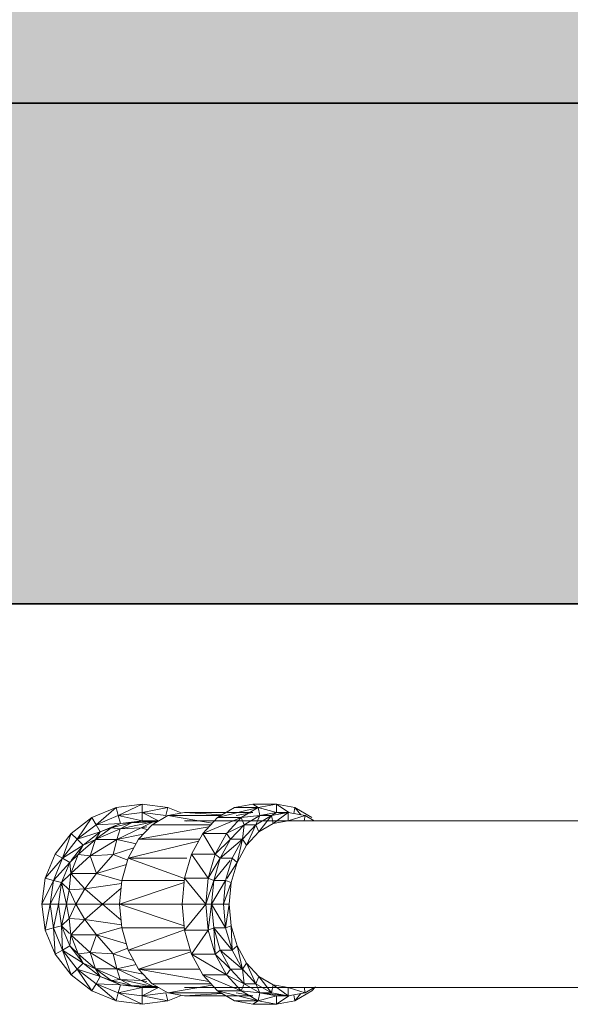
# Model space of a CAD drawing. Header units: millimetres. Extents: x 61846 to 198573, y 13020 to 52988.
# Tile 226 of 240: x 190222 to 190387, y 24020 to 24315. Entities that reach past the tile are written whole.
import ezdxf

# ---------------------------------------------------------------- set-up
doc = ezdxf.new("R2010")
doc.units = ezdxf.units.MM
doc.layers.add('A-FLOR', color=192, linetype='Continuous', lineweight=50)
doc.layers.add('P-PIPE', color=3, linetype='Continuous', lineweight=18)

# ---------------------------------------------------------------- blocks, each defined once
blk = doc.blocks.new('Pipe Types_NLRS_52_PI_UN_PP - regenwater_DNL_7857436 - Pipe Types_NLRS_52_PI_UN_PP - regenwater_DNL_7857436-613965-GZ lierenkamer 4')
at = {"layer": 'P-PIPE', "color": 7, "lineweight": 9}
for p, q in [((-45557.8, 24075), (-45726.06, 24075)), ((-45726.06, 24025), (-45557.8, 24025))]:
    blk.add_line(p, q, dxfattribs=at)
blk = doc.blocks.new('NLRS_50_PIF_UN_PP bocht mof-mof_gen_ISR_NLRS_52_PIF_UN_PP bocht mof-mof - regenwater_DNL_7857508 - NLRS_50_PIF_UN_PP bocht mof-mof_gen_ISR_NLRS_52_PIF_UN_PP bocht mof-mof - regenwater_DNL_7857508-614001-GZ lierenkamer 4')
at = {"layer": 'P-PIPE', "color": 7, "lineweight": 9}
for p, q in [((-45747.26, 24078.98), (-45754.5, 24075.98)), ((-45753.24, 24073.82), (-45747.26, 24078.98)), ((-45739.49, 24080), (-45747.26, 24078.98)), ((-45746.61, 24076.56), (-45747.26, 24078.98)), ((-45746.61, 24076.56), (-45739.49, 24080)), ((-45731.73, 24078.98), (-45739.49, 24080)), ((-45739.49, 24077.5), (-45739.49, 24080)), ((-45739.49, 24077.5), (-45731.73, 24078.98)), ((-45732.38, 24076.56), (-45731.73, 24078.98)), ((-45727.73, 24077.32), (-45731.73, 24078.98)), ((-45716.87, 24075.98), (-45711.75, 24078.98)), ((-45704.68, 24078.98), (-45716.87, 24075.98)), ((-45711.75, 24078.98), (-45706.26, 24080)), ((-45704.68, 24078.98), (-45711.75, 24078.98)), ((-45709.8, 24075.98), (-45704.68, 24078.98)), ((-45699.19, 24080), (-45706.26, 24080)), ((-45704.68, 24078.98), (-45706.26, 24080)), ((-45704.68, 24078.98), (-45699.19, 24080)), ((-45704.22, 24076.56), (-45704.68, 24078.98)), ((-45699.19, 24077.5), (-45704.68, 24078.98)), ((-45699.19, 24080), (-45693.7, 24078.98)), ((-45699.19, 24077.5), (-45699.19, 24080)), ((-45695.48, 24077.47), (-45699.19, 24080)), ((-45694.03, 24077.2), (-45693.7, 24078.98)), ((-45693.7, 24078.98), (-45688.58, 24075.98)), ((-45691.92, 24076.8), (-45693.7, 24078.98)), ((-45754.5, 24075.98), (-45760.71, 24071.21)), ((-45758.94, 24069.44), (-45754.5, 24075.98)), ((-45753.24, 24073.82), (-45754.5, 24075.98)), ((-45753.24, 24073.82), (-45746.61, 24076.56)), ((-45739.49, 24077.5), (-45746.61, 24076.56)), ((-45746.61, 24076.56), (-45745.97, 24074.15)), ((-45746.61, 24076.56), (-45739.49, 24075)), ((-45745.97, 24074.15), (-45739.49, 24075)), ((-45739.49, 24075), (-45745.96, 24074.15)), ((-45745.96, 24074.15), (-45739.49, 24075)), ((-45745.96, 24074.15), (-45739.49, 24075)), ((-45739.49, 24075), (-45745.96, 24074.15)), ((-45742.67, 24074.39), (-45739.49, 24075)), ((-45736.19, 24075), (-45742.67, 24074.39)), ((-45742.67, 24074.39), (-45736.19, 24075)), ((-45739.49, 24075), (-45742.67, 24074.39)), ((-45732.38, 24076.56), (-45739.49, 24077.5)), ((-45739.49, 24077.5), (-45739.49, 24075)), ((-45739.49, 24077.5), (-45734.56, 24074.95)), ((-45739.49, 24075), (-45736.76, 24074.64)), ((-45736.77, 24074.64), (-45739.49, 24075)), ((-45739.49, 24075), (-45736.77, 24074.64)), ((-45739.49, 24075), (-45736.77, 24074.64)), ((-45736.77, 24074.64), (-45739.49, 24075)), ((-45739.49, 24075), (-45738.28, 24075)), ((-45738.28, 24075), (-45739.49, 24075)), ((-45736.14, 24074.65), (-45738.28, 24075)), ((-45738.28, 24075), (-45736.14, 24074.67)), ((-45738.28, 24075), (-45736.14, 24074.65)), ((-45736.14, 24074.67), (-45738.28, 24075)), ((-45738.28, 24075), (-45737.23, 24075)), ((-45737.23, 24075), (-45738.28, 24075)), ((-45737.23, 24075), (-45736.19, 24075)), ((-45736.19, 24075), (-45737.23, 24075)), ((-45736.49, 24073.82), (-45731.8, 24076.56)), ((-45736.19, 24075), (-45734.94, 24074.72)), ((-45734.75, 24074.83), (-45736.19, 24075)), ((-45736.19, 24075), (-45734.47, 24075)), ((-45736.19, 24075), (-45734.85, 24074.77)), ((-45734.94, 24074.72), (-45736.19, 24075)), ((-45736.19, 24075), (-45734.75, 24074.83)), ((-45734.85, 24074.77), (-45736.19, 24075)), ((-45734.47, 24075), (-45736.19, 24075)), ((-45736.19, 24075), (-45736.14, 24074.67)), ((-45736.14, 24074.67), (-45736.19, 24075)), ((-45731.8, 24076.56), (-45726.77, 24077.5)), ((-45718.46, 24074.25), (-45731.8, 24076.56)), ((-45715.87, 24076.56), (-45731.8, 24076.56)), ((-45714.27, 24077.5), (-45726.77, 24077.5)), ((-45715.44, 24076.81), (-45726.77, 24077.5)), ((-45726.08, 24074.87), (-45726.77, 24075)), ((-45726.77, 24075), (-45717.77, 24075)), ((-45721.26, 24071.21), (-45716.87, 24075.98)), ((-45709.8, 24075.98), (-45721.26, 24071.21)), ((-45709.8, 24075.98), (-45716.87, 24075.98)), ((-45714.19, 24071.21), (-45709.8, 24075.98)), ((-45706.26, 24077.5), (-45714.08, 24077.5)), ((-45711.29, 24076.56), (-45706.26, 24077.5)), ((-45704.22, 24076.56), (-45709.8, 24075.98)), ((-45708.91, 24073.82), (-45709.8, 24075.98)), ((-45708.91, 24073.82), (-45704.22, 24076.56)), ((-45707.84, 24075), (-45695.65, 24075)), ((-45705.38, 24073.82), (-45700.68, 24076.56)), ((-45705.38, 24073.82), (-45704.22, 24076.56)), ((-45700.68, 24076.56), (-45704.49, 24071.65)), ((-45704.22, 24076.56), (-45699.19, 24077.5)), ((-45700.68, 24076.56), (-45704.22, 24076.56)), ((-45703.73, 24076.65), (-45701.23, 24076.56)), ((-45702.72, 24076.84), (-45701.23, 24076.56)), ((-45700.68, 24076.56), (-45695.65, 24077.5)), ((-45700.68, 24076.56), (-45699.19, 24077.5)), ((-45700.68, 24076.56), (-45700.23, 24074.15)), ((-45695.65, 24077.5), (-45700.23, 24074.15)), ((-45695.65, 24075), (-45700.23, 24074.15)), ((-45695.65, 24077.5), (-45699.19, 24077.5)), ((-45699.19, 24077.5), (-45697.42, 24077.17)), ((-45695.65, 24077.5), (-45690.62, 24076.56)), ((-45695.65, 24077.5), (-45695.65, 24075)), ((-45690.62, 24076.56), (-45695.65, 24075)), ((-45690.62, 24076.56), (-45690.92, 24075)), ((-45687.95, 24075), (-45690.62, 24076.56)), ((-45753.24, 24073.82), (-45758.94, 24069.44)), ((-45748.77, 24072.89), (-45753.39, 24069.4)), ((-45753.39, 24069.4), (-45748.77, 24072.89)), ((-45753.39, 24069.4), (-45746.07, 24072.59)), ((-45746.07, 24072.59), (-45753.39, 24069.4)), ((-45753.24, 24073.82), (-45745.97, 24074.15)), ((-45753.24, 24073.82), (-45751.99, 24071.65)), ((-45751.99, 24071.65), (-45745.97, 24074.15)), ((-45745.96, 24074.15), (-45751.99, 24071.65)), ((-45751.99, 24071.65), (-45745.96, 24074.15)), ((-45751.99, 24071.65), (-45745.96, 24074.15)), ((-45745.96, 24074.15), (-45751.99, 24071.65)), ((-45751.99, 24071.65), (-45748.77, 24072.89)), ((-45748.77, 24072.89), (-45751.99, 24071.65)), ((-45748.77, 24072.89), (-45742.67, 24074.39)), ((-45742.67, 24074.39), (-45748.77, 24072.89)), ((-45748.77, 24072.89), (-45745.96, 24074.15)), ((-45745.96, 24074.15), (-45748.77, 24072.89)), ((-45746.07, 24072.59), (-45748.77, 24072.89)), ((-45748.77, 24072.89), (-45746.07, 24072.59)), ((-45739.74, 24072.89), (-45746.99, 24069.4)), ((-45746.99, 24069.4), (-45739.74, 24072.89)), ((-45746.99, 24069.4), (-45746.07, 24072.59)), ((-45746.07, 24072.59), (-45746.99, 24069.4)), ((-45736.14, 24074.67), (-45746.07, 24072.59)), ((-45746.07, 24072.59), (-45736.14, 24074.67)), ((-45746.07, 24072.59), (-45742.67, 24074.39)), ((-45742.67, 24074.39), (-45746.07, 24072.59)), ((-45746.07, 24072.59), (-45739.74, 24072.89)), ((-45739.74, 24072.89), (-45746.07, 24072.59)), ((-45745.96, 24074.15), (-45742.67, 24074.39)), ((-45742.67, 24074.39), (-45745.96, 24074.15)), ((-45742.67, 24074.39), (-45736.14, 24074.67)), ((-45736.14, 24074.67), (-45742.67, 24074.39)), ((-45740.52, 24069.44), (-45736.49, 24073.82)), ((-45740.52, 24069.44), (-45719.43, 24073.2)), ((-45739.74, 24072.89), (-45736.14, 24074.67)), ((-45736.14, 24074.67), (-45739.74, 24072.89)), ((-45738.07, 24073.14), (-45739.74, 24072.89)), ((-45739.74, 24072.89), (-45738.07, 24073.14)), ((-45739.74, 24072.89), (-45738.07, 24072.39)), ((-45738.07, 24072.39), (-45739.74, 24072.89)), ((-45718.86, 24073.82), (-45736.49, 24073.82)), ((-45736.14, 24074.67), (-45734.96, 24074.71)), ((-45734.96, 24074.71), (-45736.14, 24074.67)), ((-45708.91, 24073.82), (-45714.08, 24071.27)), ((-45712.94, 24069.44), (-45708.91, 24073.82)), ((-45709.41, 24069.44), (-45705.38, 24073.82)), ((-45709.41, 24069.44), (-45708.91, 24073.82)), ((-45705.38, 24073.82), (-45708.91, 24073.82)), ((-45705.38, 24073.82), (-45708.15, 24067.68)), ((-45705.38, 24073.82), (-45704.49, 24071.65)), ((-45700.23, 24074.15), (-45704.49, 24071.65)), ((-45760.71, 24071.21), (-45765.48, 24065)), ((-45763.31, 24063.75), (-45760.71, 24071.21)), ((-45758.94, 24069.44), (-45763.31, 24063.75)), ((-45758.94, 24069.44), (-45760.71, 24071.21)), ((-45758.94, 24069.44), (-45751.99, 24071.65)), ((-45758.94, 24069.44), (-45757.17, 24067.68)), ((-45758.58, 24064.9), (-45753.39, 24069.4)), ((-45753.39, 24069.4), (-45758.58, 24064.9)), ((-45757.17, 24067.68), (-45751.99, 24071.65)), ((-45751.99, 24071.65), (-45757.17, 24067.68)), ((-45757.17, 24067.68), (-45751.99, 24071.65)), ((-45757.17, 24067.68), (-45751.99, 24071.65)), ((-45751.99, 24071.65), (-45757.17, 24067.68)), ((-45757.17, 24067.68), (-45753.39, 24069.4)), ((-45753.39, 24069.4), (-45757.17, 24067.68)), ((-45746.99, 24069.4), (-45755, 24064.5)), ((-45755, 24064.5), (-45746.99, 24069.4)), ((-45753.39, 24069.4), (-45755, 24064.5)), ((-45755, 24064.5), (-45753.39, 24069.4)), ((-45753.39, 24069.4), (-45751.99, 24071.65)), ((-45751.99, 24071.65), (-45753.39, 24069.4)), ((-45753.39, 24069.4), (-45746.99, 24069.4)), ((-45746.99, 24069.4), (-45753.39, 24069.4)), ((-45748.17, 24064.9), (-45746.99, 24069.4)), ((-45746.99, 24069.4), (-45748.17, 24064.9)), ((-45739.12, 24070.96), (-45746.99, 24069.4)), ((-45746.99, 24069.4), (-45739.12, 24070.96)), ((-45746.99, 24069.4), (-45741.24, 24068.12)), ((-45741.24, 24068.12), (-45746.99, 24069.4)), ((-45743.61, 24063.75), (-45740.52, 24069.44)), ((-45740.52, 24069.44), (-45722.22, 24069.44)), ((-45724.63, 24065), (-45721.26, 24071.21)), ((-45717.56, 24065), (-45721.26, 24071.21)), ((-45714.19, 24071.21), (-45721.26, 24071.21)), ((-45717.56, 24065), (-45714.19, 24071.21)), ((-45712.94, 24069.44), (-45717.56, 24065)), ((-45716.03, 24063.75), (-45712.94, 24069.44)), ((-45716.03, 24063.75), (-45709.41, 24069.44)), ((-45712.94, 24069.44), (-45714.19, 24071.21)), ((-45712.94, 24069.44), (-45709.41, 24069.44)), ((-45712.49, 24063.75), (-45709.41, 24069.44)), ((-45709.41, 24069.44), (-45710.96, 24062.5)), ((-45709.41, 24069.44), (-45708.15, 24067.68)), ((-45704.49, 24071.65), (-45708.15, 24067.68)), ((-45763.31, 24063.75), (-45757.17, 24067.68)), ((-45760.69, 24063.09), (-45757.17, 24067.68)), ((-45757.17, 24067.68), (-45760.69, 24063.09)), ((-45760.69, 24063.09), (-45757.17, 24067.68)), ((-45760.69, 24063.09), (-45757.17, 24067.68)), ((-45757.17, 24067.68), (-45760.69, 24063.09)), ((-45758.58, 24064.9), (-45757.17, 24067.68)), ((-45757.17, 24067.68), (-45758.58, 24064.9)), ((-45741.93, 24066.85), (-45748.17, 24064.9)), ((-45748.17, 24064.9), (-45741.93, 24066.85)), ((-45743.61, 24063.75), (-45722.55, 24068.83)), ((-45708.15, 24067.68), (-45710.96, 24062.5)), ((-45765.48, 24065), (-45768.47, 24057.76)), ((-45763.31, 24063.75), (-45768.47, 24057.76)), ((-45766.06, 24057.12), (-45763.31, 24063.75)), ((-45763.31, 24063.75), (-45765.48, 24065)), ((-45763.31, 24063.75), (-45761.15, 24062.5)), ((-45761.14, 24062.5), (-45758.58, 24064.9)), ((-45758.58, 24064.9), (-45761.14, 24062.5)), ((-45758.58, 24064.9), (-45760.8, 24059.21)), ((-45760.8, 24059.21), (-45758.58, 24064.9)), ((-45760.8, 24059.21), (-45755, 24064.5)), ((-45755, 24064.5), (-45760.8, 24059.21)), ((-45755, 24064.5), (-45758.58, 24064.9)), ((-45758.58, 24064.9), (-45755, 24064.5)), ((-45755, 24064.5), (-45748.17, 24064.9)), ((-45748.17, 24064.9), (-45755, 24064.5)), ((-45753.13, 24059.21), (-45755, 24064.5)), ((-45755, 24064.5), (-45753.13, 24059.21)), ((-45748.17, 24064.9), (-45753.13, 24059.21)), ((-45753.13, 24059.21), (-45748.17, 24064.9)), ((-45748.17, 24064.9), (-45743.78, 24063.17)), ((-45743.78, 24063.17), (-45748.17, 24064.9)), ((-45745.55, 24057.12), (-45743.61, 24063.75)), ((-45726.75, 24057.73), (-45743.61, 24063.75)), ((-45726.08, 24063.75), (-45743.61, 24063.75)), ((-45726.75, 24057.76), (-45724.63, 24065)), ((-45719.68, 24057.76), (-45724.63, 24065)), ((-45717.56, 24065), (-45724.63, 24065)), ((-45719.68, 24057.76), (-45717.56, 24065)), ((-45716.03, 24063.75), (-45719.68, 24057.76)), ((-45717.97, 24057.12), (-45716.03, 24063.75)), ((-45716.03, 24063.75), (-45717.56, 24065)), ((-45712.49, 24063.75), (-45716.03, 24063.75)), ((-45714.44, 24057.12), (-45712.49, 24063.75)), ((-45712.49, 24063.75), (-45710.96, 24062.5)), ((-45766.06, 24057.12), (-45761.15, 24062.5)), ((-45763.64, 24056.47), (-45761.15, 24062.5)), ((-45761.14, 24062.5), (-45763.64, 24056.47)), ((-45763.64, 24056.47), (-45761.14, 24062.5)), ((-45763.64, 24056.47), (-45761.14, 24062.5)), ((-45761.14, 24062.5), (-45763.64, 24056.47)), ((-45760.8, 24059.21), (-45761.14, 24062.5)), ((-45761.14, 24062.5), (-45760.8, 24059.21)), ((-45744.15, 24061.88), (-45753.13, 24059.21)), ((-45753.13, 24059.21), (-45744.15, 24061.88)), ((-45717.97, 24057.12), (-45713.04, 24063.09)), ((-45714.08, 24057.67), (-45710.96, 24062.5)), ((-45710.96, 24062.5), (-45712.73, 24056.47)), ((-45768.47, 24057.76), (-45769.49, 24050)), ((-45766.06, 24057.12), (-45768.47, 24057.76)), ((-45763.64, 24056.47), (-45760.8, 24059.21)), ((-45760.8, 24059.21), (-45763.64, 24056.47)), ((-45761.35, 24054.3), (-45760.8, 24059.21)), ((-45760.8, 24059.21), (-45761.35, 24054.3)), ((-45760.8, 24059.21), (-45753.13, 24059.21)), ((-45760.8, 24059.21), (-45756.63, 24054.62)), ((-45753.13, 24059.21), (-45760.8, 24059.21)), ((-45756.63, 24054.62), (-45760.8, 24059.21)), ((-45756.63, 24054.62), (-45753.13, 24059.21)), ((-45753.13, 24059.21), (-45756.63, 24054.62)), ((-45753.13, 24059.21), (-45745.56, 24056.98)), ((-45745.56, 24056.98), (-45753.13, 24059.21)), ((-45727.47, 24050), (-45726.75, 24057.76)), ((-45720.4, 24050), (-45726.75, 24057.76)), ((-45719.68, 24057.76), (-45726.75, 24057.76)), ((-45720.4, 24050), (-45719.68, 24057.76)), ((-45717.97, 24057.12), (-45719.68, 24057.76)), ((-45766.06, 24057.12), (-45769.49, 24050)), ((-45766.06, 24057.12), (-45766.99, 24050)), ((-45766.99, 24050), (-45763.64, 24056.47)), ((-45766.06, 24057.12), (-45763.64, 24056.47)), ((-45764.49, 24050), (-45763.64, 24056.47)), ((-45763.64, 24056.47), (-45764.49, 24050)), ((-45764.49, 24050), (-45763.64, 24056.47)), ((-45764.49, 24050), (-45763.64, 24056.47)), ((-45763.64, 24056.47), (-45764.49, 24050)), ((-45763.64, 24056.47), (-45762.07, 24050)), ((-45761.35, 24054.3), (-45763.64, 24056.47)), ((-45762.07, 24050), (-45763.64, 24056.47)), ((-45763.64, 24056.47), (-45761.35, 24054.3)), ((-45756.63, 24054.62), (-45761.35, 24054.3)), ((-45761.35, 24054.3), (-45756.63, 24054.62)), ((-45759.28, 24050), (-45756.63, 24054.62)), ((-45756.63, 24054.62), (-45759.28, 24050)), ((-45756.63, 24054.62), (-45745.63, 24056.21)), ((-45745.63, 24056.21), (-45756.63, 24054.62)), ((-45751.34, 24050), (-45756.63, 24054.62)), ((-45756.63, 24054.62), (-45751.34, 24050)), ((-45745.76, 24054.81), (-45751.34, 24050)), ((-45751.34, 24050), (-45745.76, 24054.81)), ((-45745.55, 24057.12), (-45746.21, 24050)), ((-45726.87, 24056.5), (-45746.21, 24050)), ((-45726.81, 24057.12), (-45745.55, 24057.12)), ((-45717.97, 24057.12), (-45720.4, 24050)), ((-45714.44, 24057.12), (-45718.63, 24050)), ((-45717.97, 24057.12), (-45718.63, 24050)), ((-45714.44, 24057.12), (-45717.97, 24057.12)), ((-45714.44, 24057.12), (-45715.1, 24050)), ((-45715.1, 24050), (-45712.73, 24056.47)), ((-45714.44, 24057.12), (-45712.73, 24056.47)), ((-45712.73, 24056.47), (-45713.33, 24050)), ((-45761.35, 24054.3), (-45762.07, 24050)), ((-45762.07, 24050), (-45761.35, 24054.3)), ((-45759.28, 24050), (-45761.35, 24054.3)), ((-45761.35, 24054.3), (-45759.28, 24050)), ((-45769.49, 24050), (-45768.47, 24042.23)), ((-45766.99, 24050), (-45769.49, 24050)), ((-45766.99, 24050), (-45768.47, 24042.23)), ((-45766.99, 24050), (-45766.06, 24042.88)), ((-45766.99, 24050), (-45764.49, 24050)), ((-45766.06, 24042.88), (-45764.49, 24050)), ((-45763.64, 24043.53), (-45764.49, 24050)), ((-45764.49, 24050), (-45763.64, 24043.53)), ((-45763.64, 24043.53), (-45764.49, 24050)), ((-45763.64, 24043.53), (-45764.49, 24050)), ((-45762.07, 24050), (-45764.49, 24050)), ((-45764.49, 24050), (-45763.64, 24043.53)), ((-45764.49, 24050), (-45762.07, 24050)), ((-45762.07, 24050), (-45763.64, 24043.53)), ((-45763.64, 24043.53), (-45762.07, 24050)), ((-45762.07, 24050), (-45761.35, 24045.7)), ((-45759.28, 24050), (-45762.07, 24050)), ((-45761.35, 24045.7), (-45762.07, 24050)), ((-45762.07, 24050), (-45759.28, 24050)), ((-45761.35, 24045.7), (-45759.28, 24050)), ((-45759.28, 24050), (-45761.35, 24045.7)), ((-45756.63, 24045.38), (-45759.28, 24050)), ((-45751.34, 24050), (-45759.28, 24050)), ((-45759.28, 24050), (-45756.63, 24045.38)), ((-45759.28, 24050), (-45751.34, 24050)), ((-45751.34, 24050), (-45756.63, 24045.38)), ((-45756.63, 24045.38), (-45751.34, 24050)), ((-45745.76, 24045.19), (-45751.34, 24050)), ((-45746.21, 24050), (-45751.34, 24050)), ((-45751.34, 24050), (-45745.76, 24045.19)), ((-45751.34, 24050), (-45746.21, 24050)), ((-45746.21, 24050), (-45745.55, 24042.88)), ((-45746.21, 24050), (-45727.47, 24050)), ((-45746.21, 24050), (-45726.87, 24043.5)), ((-45726.75, 24042.23), (-45727.47, 24050)), ((-45720.4, 24050), (-45727.47, 24050)), ((-45720.4, 24050), (-45726.75, 24042.23)), ((-45718.63, 24050), (-45720.4, 24050)), ((-45719.68, 24042.23), (-45720.4, 24050)), ((-45718.63, 24050), (-45719.68, 24042.23)), ((-45718.63, 24050), (-45715.1, 24050)), ((-45718.63, 24050), (-45714.44, 24042.88)), ((-45718.63, 24050), (-45717.97, 24042.88)), ((-45715.1, 24050), (-45714.44, 24042.88)), ((-45715.1, 24050), (-45713.33, 24050)), ((-45714.44, 24042.88), (-45713.33, 24050)), ((-45713.33, 24050), (-45712.73, 24043.53)), ((-45761.35, 24045.7), (-45763.64, 24043.53)), ((-45763.64, 24043.53), (-45761.35, 24045.7)), ((-45760.8, 24040.79), (-45761.35, 24045.7)), ((-45756.63, 24045.38), (-45761.35, 24045.7)), ((-45761.35, 24045.7), (-45760.8, 24040.79)), ((-45761.35, 24045.7), (-45756.63, 24045.38)), ((-45766.06, 24042.88), (-45768.47, 24042.23)), ((-45766.06, 24042.88), (-45763.64, 24043.53)), ((-45766.06, 24042.88), (-45763.31, 24036.25)), ((-45766.06, 24042.88), (-45765.48, 24035)), ((-45761.15, 24037.5), (-45763.64, 24043.53)), ((-45763.31, 24036.25), (-45763.64, 24043.53)), ((-45763.64, 24043.53), (-45761.14, 24037.5)), ((-45761.14, 24037.5), (-45763.64, 24043.53)), ((-45761.14, 24037.5), (-45763.64, 24043.53)), ((-45763.64, 24043.53), (-45761.19, 24041.17)), ((-45761.19, 24041.17), (-45763.64, 24043.53)), ((-45763.64, 24043.53), (-45761.14, 24037.5)), ((-45756.63, 24045.38), (-45760.8, 24040.79)), ((-45760.8, 24040.79), (-45756.63, 24045.38)), ((-45753.13, 24040.79), (-45756.63, 24045.38)), ((-45756.63, 24045.38), (-45745.63, 24043.79)), ((-45745.63, 24043.79), (-45756.63, 24045.38)), ((-45756.63, 24045.38), (-45753.13, 24040.79)), ((-45745.56, 24043.02), (-45753.13, 24040.79)), ((-45753.13, 24040.79), (-45745.56, 24043.02)), ((-45745.55, 24042.88), (-45743.61, 24036.25)), ((-45745.55, 24042.88), (-45726.81, 24042.88)), ((-45717.97, 24042.88), (-45719.68, 24042.23)), ((-45716.03, 24036.25), (-45717.97, 24042.88)), ((-45712.49, 24036.25), (-45717.97, 24042.88)), ((-45714.44, 24042.88), (-45717.97, 24042.88)), ((-45717.97, 24042.88), (-45717.56, 24035)), ((-45714.44, 24042.88), (-45712.73, 24043.53)), ((-45712.49, 24036.25), (-45714.44, 24042.88)), ((-45712.73, 24043.53), (-45710.96, 24037.5)), ((-45712.49, 24036.25), (-45712.73, 24043.53)), ((-45768.47, 24042.23), (-45765.48, 24035)), ((-45760.8, 24040.79), (-45761.14, 24037.5)), ((-45761.14, 24037.5), (-45760.8, 24040.79)), ((-45760.8, 24040.79), (-45753.13, 24040.79)), ((-45758.58, 24035.1), (-45760.8, 24040.79)), ((-45753.13, 24040.79), (-45760.8, 24040.79)), ((-45760.8, 24040.79), (-45755, 24035.5)), ((-45760.8, 24040.79), (-45758.58, 24035.1)), ((-45755, 24035.5), (-45760.8, 24040.79)), ((-45755, 24035.5), (-45753.13, 24040.79)), ((-45753.13, 24040.79), (-45755, 24035.5)), ((-45748.17, 24035.1), (-45753.13, 24040.79)), ((-45753.13, 24040.79), (-45744.15, 24038.12)), ((-45753.13, 24040.79), (-45748.17, 24035.1)), ((-45744.15, 24038.12), (-45753.13, 24040.79)), ((-45743.61, 24036.25), (-45726.75, 24042.27)), ((-45724.63, 24035), (-45726.75, 24042.23)), ((-45719.68, 24042.23), (-45726.75, 24042.23)), ((-45719.68, 24042.23), (-45724.63, 24035)), ((-45717.56, 24035), (-45719.68, 24042.23)), ((-45763.31, 24036.25), (-45761.15, 24037.5)), ((-45757.17, 24032.32), (-45761.15, 24037.5)), ((-45761.14, 24037.5), (-45757.17, 24032.32)), ((-45757.17, 24032.32), (-45761.14, 24037.5)), ((-45757.17, 24032.32), (-45761.14, 24037.5)), ((-45758.58, 24035.1), (-45761.14, 24037.5)), ((-45761.14, 24037.5), (-45757.17, 24032.32)), ((-45761.14, 24037.5), (-45758.58, 24035.1)), ((-45743.78, 24036.83), (-45748.17, 24035.1)), ((-45748.17, 24035.1), (-45743.78, 24036.83)), ((-45712.49, 24036.25), (-45710.96, 24037.5)), ((-45710.96, 24037.5), (-45708.15, 24032.32)), ((-45709.41, 24030.55), (-45710.96, 24037.5)), ((-45763.31, 24036.25), (-45765.48, 24035)), ((-45765.48, 24035), (-45760.71, 24028.79)), ((-45763.31, 24036.25), (-45758.94, 24030.55)), ((-45763.31, 24036.25), (-45760.71, 24028.79)), ((-45763.31, 24036.25), (-45757.17, 24032.32)), ((-45755, 24035.5), (-45758.58, 24035.1)), ((-45758.58, 24035.1), (-45755, 24035.5)), ((-45757.17, 24032.32), (-45758.58, 24035.1)), ((-45758.58, 24035.1), (-45753.41, 24030.6)), ((-45753.41, 24030.6), (-45758.58, 24035.1)), ((-45758.58, 24035.1), (-45757.17, 24032.32)), ((-45755, 24035.5), (-45753.41, 24030.6)), ((-45747.05, 24030.6), (-45755, 24035.5)), ((-45755, 24035.5), (-45748.17, 24035.1)), ((-45753.41, 24030.6), (-45755, 24035.5)), ((-45748.17, 24035.1), (-45755, 24035.5)), ((-45755, 24035.5), (-45747.05, 24030.6)), ((-45748.17, 24035.1), (-45747.05, 24030.6)), ((-45741.93, 24033.15), (-45748.17, 24035.1)), ((-45748.17, 24035.1), (-45741.93, 24033.15)), ((-45747.05, 24030.6), (-45748.17, 24035.1)), ((-45740.52, 24030.55), (-45743.61, 24036.25)), ((-45743.61, 24036.25), (-45725, 24036.25)), ((-45740.52, 24030.55), (-45724.83, 24035.68)), ((-45721.26, 24028.79), (-45724.63, 24035)), ((-45714.19, 24028.79), (-45724.63, 24035)), ((-45717.56, 24035), (-45724.63, 24035)), ((-45716.03, 24036.25), (-45717.56, 24035)), ((-45712.94, 24030.55), (-45717.56, 24035)), ((-45714.19, 24028.79), (-45717.56, 24035)), ((-45709.41, 24030.55), (-45716.03, 24036.25)), ((-45712.94, 24030.55), (-45716.03, 24036.25)), ((-45716.03, 24036.25), (-45712.49, 24036.25)), ((-45709.41, 24030.55), (-45712.49, 24036.25)), ((-45758.94, 24030.55), (-45757.17, 24032.32)), ((-45751.99, 24028.35), (-45757.17, 24032.32)), ((-45757.17, 24032.32), (-45751.99, 24028.35)), ((-45751.99, 24028.35), (-45757.17, 24032.32)), ((-45751.99, 24028.35), (-45757.17, 24032.32)), ((-45757.17, 24032.32), (-45751.99, 24028.35)), ((-45753.41, 24030.6), (-45757.17, 24032.32)), ((-45757.17, 24032.32), (-45753.41, 24030.6)), ((-45747.05, 24030.6), (-45741.24, 24031.89)), ((-45741.24, 24031.89), (-45747.05, 24030.6)), ((-45709.41, 24030.55), (-45708.15, 24032.32)), ((-45708.15, 24032.32), (-45704.49, 24028.35)), ((-45705.38, 24026.18), (-45708.15, 24032.32)), ((-45758.94, 24030.55), (-45760.71, 24028.79)), ((-45760.71, 24028.79), (-45754.5, 24024.02)), ((-45758.94, 24030.55), (-45753.24, 24026.18)), ((-45758.94, 24030.55), (-45751.99, 24028.35)), ((-45758.94, 24030.55), (-45754.5, 24024.02)), ((-45751.99, 24028.35), (-45753.41, 24030.6)), ((-45753.41, 24030.6), (-45751.99, 24028.35)), ((-45748.77, 24027.11), (-45753.41, 24030.6)), ((-45753.41, 24030.6), (-45747.05, 24030.6)), ((-45747.05, 24030.6), (-45753.41, 24030.6)), ((-45753.41, 24030.6), (-45746.07, 24027.41)), ((-45753.41, 24030.6), (-45748.77, 24027.11)), ((-45746.07, 24027.41), (-45753.41, 24030.6)), ((-45753.24, 24026.18), (-45751.99, 24028.35)), ((-45751.99, 24028.35), (-45745.97, 24025.85)), ((-45751.99, 24028.35), (-45745.96, 24025.85)), ((-45745.96, 24025.85), (-45751.99, 24028.35)), ((-45745.96, 24025.85), (-45751.99, 24028.35)), ((-45751.99, 24028.35), (-45748.77, 24027.11)), ((-45748.77, 24027.11), (-45751.99, 24028.35)), ((-45751.99, 24028.35), (-45745.96, 24025.85)), ((-45746.07, 24027.41), (-45747.05, 24030.6)), ((-45739.74, 24027.11), (-45747.05, 24030.6)), ((-45747.05, 24030.6), (-45746.07, 24027.41)), ((-45747.05, 24030.6), (-45739.12, 24029.04)), ((-45747.05, 24030.6), (-45739.74, 24027.11)), ((-45739.12, 24029.04), (-45747.05, 24030.6)), ((-45736.49, 24026.18), (-45740.52, 24030.55)), ((-45719.43, 24026.8), (-45740.52, 24030.55)), ((-45740.52, 24030.55), (-45722.22, 24030.55)), ((-45716.87, 24024.02), (-45721.26, 24028.79)), ((-45714.19, 24028.79), (-45721.26, 24028.79)), ((-45709.8, 24024.02), (-45721.26, 24028.79)), ((-45712.94, 24030.55), (-45714.19, 24028.79)), ((-45714.19, 24028.79), (-45709.8, 24024.02)), ((-45708.91, 24026.18), (-45714.08, 24028.73)), ((-45708.91, 24026.18), (-45712.94, 24030.55)), ((-45709.41, 24030.55), (-45712.94, 24030.55)), ((-45705.38, 24026.18), (-45709.41, 24030.55)), ((-45708.91, 24026.18), (-45709.41, 24030.55)), ((-45705.38, 24026.18), (-45704.49, 24028.35)), ((-45704.49, 24028.35), (-45700.23, 24025.85)), ((-45700.68, 24023.44), (-45704.49, 24028.35)), ((-45753.24, 24026.18), (-45754.5, 24024.02)), ((-45753.24, 24026.18), (-45746.61, 24023.44)), ((-45753.24, 24026.18), (-45747.26, 24021.02)), ((-45753.24, 24026.18), (-45745.97, 24025.85)), ((-45746.07, 24027.41), (-45748.77, 24027.11)), ((-45748.77, 24027.11), (-45746.07, 24027.41)), ((-45745.96, 24025.85), (-45748.77, 24027.11)), ((-45748.77, 24027.11), (-45742.67, 24025.61)), ((-45742.67, 24025.61), (-45748.77, 24027.11)), ((-45748.77, 24027.11), (-45745.96, 24025.85)), ((-45746.61, 24023.44), (-45745.97, 24025.85)), ((-45746.61, 24023.44), (-45739.49, 24025)), ((-45746.07, 24027.41), (-45739.74, 24027.11)), ((-45742.67, 24025.61), (-45746.07, 24027.41)), ((-45746.07, 24027.41), (-45742.67, 24025.61)), ((-45736.14, 24025.33), (-45746.07, 24027.41)), ((-45739.74, 24027.11), (-45746.07, 24027.41)), ((-45746.07, 24027.41), (-45736.14, 24025.33)), ((-45745.97, 24025.85), (-45739.49, 24025)), ((-45745.96, 24025.85), (-45739.49, 24025)), ((-45739.49, 24025), (-45745.96, 24025.85)), ((-45739.49, 24025), (-45745.96, 24025.85)), ((-45745.96, 24025.85), (-45739.49, 24025)), ((-45742.67, 24025.61), (-45745.96, 24025.85)), ((-45745.96, 24025.85), (-45742.67, 24025.61)), ((-45742.67, 24025.61), (-45739.49, 24025)), ((-45736.19, 24025), (-45742.67, 24025.61)), ((-45742.67, 24025.61), (-45736.14, 24025.33)), ((-45739.49, 24025), (-45742.67, 24025.61)), ((-45736.14, 24025.33), (-45742.67, 24025.61)), ((-45742.67, 24025.61), (-45736.19, 24025)), ((-45738.07, 24027.61), (-45739.74, 24027.11)), ((-45739.74, 24027.11), (-45738.07, 24027.61)), ((-45739.74, 24027.11), (-45738.07, 24026.86)), ((-45738.07, 24026.86), (-45739.74, 24027.11)), ((-45739.74, 24027.11), (-45736.14, 24025.33)), ((-45736.14, 24025.33), (-45739.74, 24027.11)), ((-45736.77, 24025.36), (-45739.49, 24025)), ((-45739.49, 24025), (-45736.77, 24025.36)), ((-45736.77, 24025.36), (-45739.49, 24025)), ((-45736.77, 24025.36), (-45739.49, 24025)), ((-45739.49, 24025), (-45736.77, 24025.36)), ((-45739.49, 24022.5), (-45734.56, 24025.06)), ((-45739.49, 24022.5), (-45739.49, 24025)), ((-45738.89, 24025), (-45739.49, 24025)), ((-45739.49, 24025), (-45738.89, 24025)), ((-45738.28, 24025), (-45738.89, 24025)), ((-45738.89, 24025), (-45738.28, 24025)), ((-45736.14, 24025.35), (-45738.28, 24025)), ((-45738.28, 24025), (-45736.14, 24025.35)), ((-45738.28, 24025), (-45736.14, 24025.33)), ((-45736.14, 24025.33), (-45738.28, 24025)), ((-45737.23, 24025), (-45738.28, 24025)), ((-45738.28, 24025), (-45737.23, 24025)), ((-45736.19, 24025), (-45737.23, 24025)), ((-45737.23, 24025), (-45736.19, 24025)), ((-45731.8, 24023.44), (-45736.49, 24026.18)), ((-45718.86, 24026.18), (-45736.49, 24026.18)), ((-45736.19, 24025), (-45736.14, 24025.33)), ((-45736.14, 24025.33), (-45736.19, 24025)), ((-45734.94, 24025.28), (-45736.19, 24025)), ((-45736.19, 24025), (-45734.94, 24025.28)), ((-45736.19, 24025), (-45734.85, 24025.23)), ((-45734.85, 24025.23), (-45736.19, 24025)), ((-45736.19, 24025), (-45734.75, 24025.17)), ((-45734.75, 24025.17), (-45736.19, 24025)), ((-45734.47, 24025), (-45736.19, 24025)), ((-45736.19, 24025), (-45734.47, 24025)), ((-45736.14, 24025.33), (-45734.96, 24025.29)), ((-45734.96, 24025.29), (-45736.14, 24025.33)), ((-45731.8, 24023.44), (-45718.46, 24025.75)), ((-45726.77, 24025), (-45717.77, 24025)), ((-45708.91, 24026.18), (-45709.8, 24024.02)), ((-45705.38, 24026.18), (-45708.91, 24026.18)), ((-45708.91, 24026.18), (-45704.22, 24023.44)), ((-45707.84, 24025), (-45695.65, 24025)), ((-45705.38, 24026.18), (-45704.22, 24023.44)), ((-45705.38, 24026.18), (-45700.68, 24023.44)), ((-45700.68, 24023.44), (-45700.23, 24025.85)), ((-45700.23, 24025.85), (-45695.65, 24025)), ((-45695.65, 24022.5), (-45700.23, 24025.85)), ((-45690.62, 24023.44), (-45695.65, 24025)), ((-45695.65, 24022.5), (-45695.65, 24025)), ((-45690.62, 24023.44), (-45690.95, 24025.18)), ((-45687.95, 24025), (-45690.62, 24023.44)), ((-45687.49, 24025.2), (-45688.58, 24024.02)), ((-45754.5, 24024.02), (-45747.26, 24021.02)), ((-45746.61, 24023.44), (-45747.26, 24021.02)), ((-45746.61, 24023.44), (-45739.49, 24022.5)), ((-45746.61, 24023.44), (-45739.49, 24020)), ((-45739.49, 24022.5), (-45732.38, 24023.44)), ((-45739.49, 24022.5), (-45731.73, 24021.02)), ((-45739.49, 24022.5), (-45739.49, 24020)), ((-45732.38, 24023.44), (-45731.73, 24021.02)), ((-45726.77, 24022.5), (-45731.8, 24023.44)), ((-45731.8, 24023.44), (-45715.87, 24023.44)), ((-45727.73, 24022.68), (-45731.73, 24021.02)), ((-45726.77, 24022.5), (-45715.44, 24023.19)), ((-45714.27, 24022.5), (-45726.77, 24022.5)), ((-45716.87, 24024.02), (-45711.75, 24021.02)), ((-45709.8, 24024.02), (-45716.87, 24024.02)), ((-45704.68, 24021.02), (-45716.87, 24024.02)), ((-45706.26, 24022.5), (-45714.08, 24022.5)), ((-45706.26, 24022.5), (-45711.29, 24023.44)), ((-45704.22, 24023.44), (-45709.8, 24024.02)), ((-45709.8, 24024.02), (-45704.68, 24021.02)), ((-45704.22, 24023.44), (-45704.68, 24021.02)), ((-45699.19, 24022.5), (-45704.68, 24021.02)), ((-45695.65, 24022.5), (-45704.22, 24023.44)), ((-45699.19, 24022.5), (-45704.22, 24023.44)), ((-45704.22, 24023.44), (-45700.68, 24023.44)), ((-45701.23, 24023.44), (-45703.73, 24023.34)), ((-45701.23, 24023.44), (-45702.72, 24023.16)), ((-45695.65, 24022.5), (-45700.68, 24023.44)), ((-45697.42, 24022.83), (-45699.19, 24022.5)), ((-45695.48, 24022.53), (-45699.19, 24020)), ((-45695.65, 24022.5), (-45699.19, 24022.5)), ((-45699.19, 24022.5), (-45699.19, 24020)), ((-45690.62, 24023.44), (-45695.65, 24022.5)), ((-45694.04, 24022.8), (-45693.7, 24021.02)), ((-45688.58, 24024.02), (-45693.7, 24021.02)), ((-45691.92, 24023.19), (-45693.7, 24021.02)), ((-45747.26, 24021.02), (-45739.49, 24020)), ((-45731.73, 24021.02), (-45739.49, 24020)), ((-45711.75, 24021.02), (-45706.26, 24020)), ((-45704.68, 24021.02), (-45711.75, 24021.02)), ((-45704.68, 24021.02), (-45706.26, 24020)), ((-45699.19, 24020), (-45706.26, 24020)), ((-45699.19, 24020), (-45704.68, 24021.02)), ((-45693.7, 24021.02), (-45699.19, 24020))]:
    blk.add_line(p, q, dxfattribs=at)
blk = doc.blocks.new('NLRS_50_PIF_UN_PP bocht mof-mof_gen_ISR_NLRS_52_PIF_UN_PP bocht mof-mof - regenwater_DNL_7857508 - NLRS_50_PIF_UN_PP bocht mof-mof_gen_ISR_NLRS_52_PIF_UN_PP bocht mof-mof - regenwater_DNL_7857508-614005-GZ lierenkamer 4')
blk.add_blockref('NLRS_50_PIF_UN_PP bocht mof-mof_gen_ISR_NLRS_52_PIF_UN_PP bocht mof-mof - regenwater_DNL_7857508 - NLRS_50_PIF_UN_PP bocht mof-mof_gen_ISR_NLRS_52_PIF_UN_PP bocht mof-mof - regenwater_DNL_7857508-614001-GZ lierenkamer 4', (0, 0))
blk = doc.blocks.new('TadP_A_INS_INSTALLATIES_rvt-6-GZ lierenkamer 4')
at = {"layer": 'P-PIPE', "lineweight": 9}
for name in ['NLRS_50_PIF_UN_PP bocht mof-mof_gen_ISR_NLRS_52_PIF_UN_PP bocht mof-mof - regenwater_DNL_7857508 - NLRS_50_PIF_UN_PP bocht mof-mof_gen_ISR_NLRS_52_PIF_UN_PP bocht mof-mof - regenwater_DNL_7857508-614005-GZ lierenkamer 4', 'Pipe Types_NLRS_52_PI_UN_PP - regenwater_DNL_7857436 - Pipe Types_NLRS_52_PI_UN_PP - regenwater_DNL_7857436-613965-GZ lierenkamer 4']:
    blk.add_blockref(name, (0, 0), dxfattribs=at)
blk = doc.blocks.new('Floor_28_PBT_FL_kanaalplaat_d_260_2643893 - Floor_28_PBT_FL_kanaalplaat_d_260_2643893-313922-GZ lierenkamer 4')
at = {"layer": 'A-FLOR', "lineweight": 35}
h = blk.add_hatch(color=215, dxfattribs=at)
h.paths.add_polyline_path([(-48249.64, 24290), (-45305, 24290), (-45305, 24550), (-48249.64, 24550), (-48249.64, 24348.08)])
h.paths.add_polyline_path([(-44418.79, 24290), (-44418.79, 24550), (-44965, 24550), (-44965, 24290), (-44802.58, 24290)])
at = {"layer": 'A-FLOR', "color": 90, "lineweight": 35}
blk.add_line((-48249.64, 24290), (-45305, 24290), dxfattribs=at)
blk = doc.blocks.new('Floor_28_PBT_FL_kanaalplaat_d_260_2643893 - Floor_28_PBT_FL_kanaalplaat_d_260_2643893-313926-GZ lierenkamer 4')
blk.add_blockref('Floor_28_PBT_FL_kanaalplaat_d_260_2643893 - Floor_28_PBT_FL_kanaalplaat_d_260_2643893-313922-GZ lierenkamer 4', (0, 0))
blk = doc.blocks.new('TadP_A_CON_CONSTRUCTIE_rvt-6-GZ lierenkamer 4')
at = {"layer": 'A-FLOR', "color": 10, "lineweight": 18}
blk.add_blockref('Floor_28_PBT_FL_kanaalplaat_d_260_2643893 - Floor_28_PBT_FL_kanaalplaat_d_260_2643893-313926-GZ lierenkamer 4', (0, 0), dxfattribs=at)
blk = doc.blocks.new('_NOAHH_Vloer_Vloer-x 2891927 - _NOAHH_Vloer_Vloer-x 2891927-165538-GZ lierenkamer 4')
at = {"layer": 'A-FLOR', "lineweight": 35}
blk.add_hatch(color=254, dxfattribs=at).paths.add_polyline_path([(-44418.79, 24140), (-44418.79, 24290), (-48299.64, 24290), (-48299.64, 24140), (-44802.58, 24140)])
at = {"layer": 'A-FLOR', "color": 90, "lineweight": 35}
for p, q in [((-44418.79, 24290), (-48299.64, 24290)), ((-48299.64, 24140), (-44418.79, 24140))]:
    blk.add_line(p, q, dxfattribs=at)
blk = doc.blocks.new('TadP_A_BWK_BOUWKUNDE_rvt-6-GZ lierenkamer 4')
at = {"layer": 'A-FLOR', "color": 250, "lineweight": 25}
blk.add_blockref('_NOAHH_Vloer_Vloer-x 2891927 - _NOAHH_Vloer_Vloer-x 2891927-165538-GZ lierenkamer 4', (0, 0), dxfattribs=at)

msp = doc.modelspace()

# ---------------------------------------------------------------- block references
at = {"color": 210, "lineweight": 5}
for name in ['TadP_A_BWK_BOUWKUNDE_rvt-6-GZ lierenkamer 4', 'TadP_A_INS_INSTALLATIES_rvt-6-GZ lierenkamer 4', 'TadP_A_CON_CONSTRUCTIE_rvt-6-GZ lierenkamer 4']:
    msp.add_blockref(name, (235997.82, 0), dxfattribs=at)

doc.saveas('drawing.dxf')
